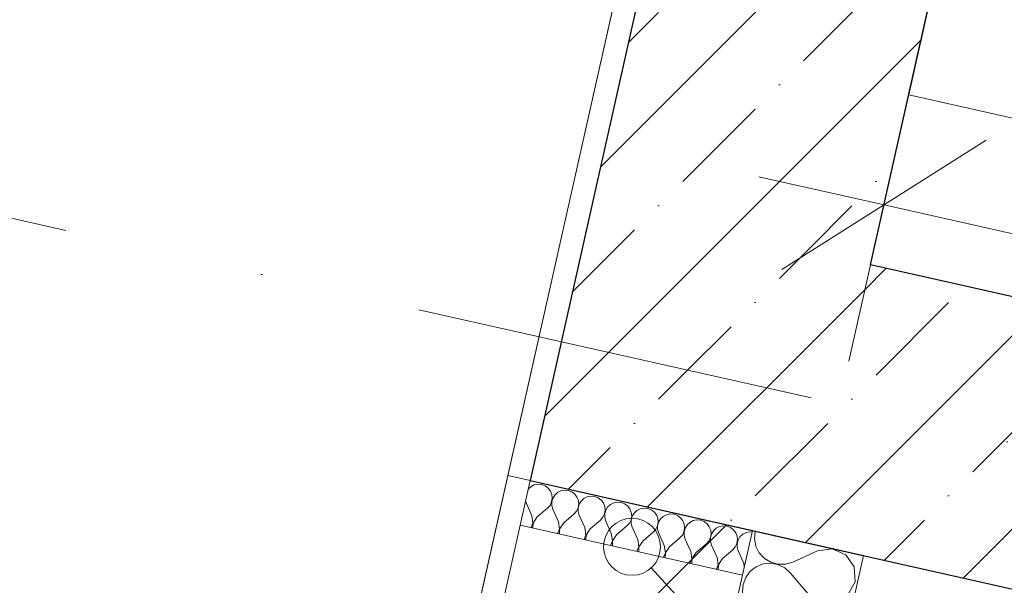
# Model space of a CAD drawing. Header units: millimetres. Extents: x -7213913 to -6930525, y 6129472 to 6355042.
# Tile 198 of 214: x -7188277 to -7187412, y 6174080 to 6174576. Entities that reach past the tile are written whole.
import ezdxf
from ezdxf.enums import TextEntityAlignment as Align

# ---------------------------------------------------------------- set-up
doc = ezdxf.new("R2010")
doc.units = ezdxf.units.MM
doc.header["$MEASUREMENT"] = 0
doc.linetypes.add('короткая штриховая', pattern=[282.222222, 141.111111, -141.111111])
doc.linetypes.add('Штрихпунктирная', pattern=[670.277762, 352.777767, -176.388884, 0, -141.111112])
for name, color, linetype, lineweight in [('0_Ном._пера__1', 7, 'Continuous', 0), ('0_Ном._пера__120', 7, 'Continuous', 0), ('S - МОП.АР_Ном._пера__2', 8, 'Continuous', 15), ('АР-вертикальная связь - Лифт.АР_Ном._пера__120', 7, 'Continuous', 0), ('АР-Стены_внешние_.АР_Ном._пера__1', 7, 'Continuous', 0), ('АР-Стены_внутренние_пилоны.АР_Ном._пера__1', 7, 'Continuous', 15), ('АР-Стены_Перегородки_межквартирные_200.АР_Ном._пера__1', 7, 'Continuous', 15), ('АР-Чертеж-Оси_Осевые размеры.АР_Ном._пера__120', 7, 'Continuous', 0), ('АР-Чертеж-Размеры.АР_Ном._пера__1', 7, 'Continuous', 0), ('Паспорта Зон Archicad_Ном._пера__1', 7, 'Continuous', 0)]:
    doc.layers.add(name, color=color, linetype=linetype, lineweight=lineweight)
for name, color, linetype in [('S - МОП.АР', 7, 'Continuous'), ('АР-Стены_внутренние_пилоны.АР', 7, 'Continuous'), ('АР-Стены_Перегородки_межквартирные_200.АР', 7, 'Continuous'), ('АР-Чертеж-Оси_Осевые размеры.АР', 7, 'Continuous'), ('АР-Чертеж-Размеры.АР', 7, 'Continuous')]:
    doc.layers.add(name, color=color, linetype=linetype)
doc.styles.add('РЎР“Р•РќР•Р\xa0Р\x98Р\xa0_РЎРўР\x98Р›Р¬_2', font='calibri.ttf')
doc.styles.add('РЎР“Р•РќР•Р\xa0Р\x98Р\xa0_РЎРўР\x98Р›Р¬_3', font='GOST_Common.ttf')
doc.styles.add('РЎР“Р•РќР•Р\xa0Р\x98Р\xa0_РЎРўР\x98Р›Р¬_5', font='GOTHIC.TTF')
doc.dimstyles.new('СГЕНЕРИР_СТИЛЬ__3', dxfattribs={"dimtxt": 200, "dimasz": 142.5, "dimexe": 0.18, "dimexo": 0.0625, "dimgap": 0, "dimtad": 1, "dimdec": 0, "dimzin": 0, "dimdsep": 46, "dimtxsty": 'РЎР“Р•РќР•Р\xa0Р\x98Р\xa0_РЎРўР\x98Р›Р¬_3', "dimblk": 'ARROWHEAD_6', "dimblk1": 'ARROWHEAD_6', "dimblk2": 'ARROWHEAD_6', "dimcen": 0.09, "dimse1": 1, "dimse2": 1, "dimclrd": 7, "dimclre": 7, "dimclrt": 7, "dimazin": 0, "dimtfac": 1, "dimtdec": 4, "dimtmove": 0, "dimatfit": 3, "dimfxl": 1, "dimtolj": 1, "dimtzin": 0, "dimarcsym": 0})
doc.dimstyles.new('СГЕНЕРИР_СТИЛЬ__5', dxfattribs={"dimtxt": 129.999995, "dimasz": 142.5, "dimexe": 0.18, "dimexo": 300000, "dimgap": 0, "dimtad": 1, "dimdec": 0, "dimzin": 0, "dimdsep": 46, "dimtxsty": 'РЎР“Р•РќР•Р\xa0Р\x98Р\xa0_РЎРўР\x98Р›Р¬_3', "dimblk": 'ARROWHEAD_6', "dimblk1": 'ARROWHEAD_6', "dimblk2": 'ARROWHEAD_6', "dimcen": 0.09, "dimclrd": 7, "dimclre": 7, "dimclrt": 7, "dimazin": 0, "dimtfac": 1, "dimtdec": 4, "dimtmove": 0, "dimatfit": 3, "dimfxl": 1, "dimtolj": 1, "dimtzin": 0, "dimarcsym": 0})
pattern_1 = [(45, (-6566190.34, 6563027.8), (-111.369318, 111.369318), [0, -105, 0, -157.5]), (110, (-6565840.34, 6563027.8), (148.001588, 53.868173), [0, -77, 0, -133])]
pattern_2 = [(45, (-6566190.34, 6562677.8), (-84.852814, 84.852814), []), (45, (-6566232.77, 6562720.22), (-84.852814, 84.852814), [90, -30, 0, -30])]

# ---------------------------------------------------------------- blocks, each defined once
blk = doc.blocks.new('Лифтовой холл _ ПБЗ_1_51_10', base_point=(-7188853.33, 6178755.24))
at = {"layer": 'S - МОП.АР_Ном._пера__2', "color": 8, "linetype": 'Continuous', "lineweight": 15, "flags": 128}
blk.add_lwpolyline([(-7192033.86, 6181367.83), (-7192391.05, 6179777.45), (-7190283.55, 6179304.11), (-7191317.83, 6174699.02), (-7187902.9, 6173932.05), (-7186511.43, 6180127.52)], close=True, dxfattribs=at)
at = {"layer": 'Паспорта Зон Archicad_Ном._пера__1', "color": 7, "lineweight": 0, "style": 'РЎР“Р•РќР•Р\xa0Р\x98Р\xa0_РЎРўР\x98Р›Р¬_3'}
blk.add_attdef('ROOM_NUMBER', text='', height=350, rotation=347.34172, dxfattribs=at).set_placement((-7188399.61, 6179289.74), align=Align.MIDDLE_CENTER)
at = {"layer": 'Паспорта Зон Archicad_Ном._пера__1', "color": 7, "lineweight": 0, "style": 'РЎР“Р•РќР•Р\xa0Р\x98Р\xa0_РЎРўР\x98Р›Р¬_2'}
blk.add_attdef('ROOM_AREA', text='', height=200, rotation=347.34172, dxfattribs=at).set_placement((-7188124.34, 6178671.63), align=Align.MIDDLE_RIGHT)
blk = doc.blocks.new('Стена_202_10', base_point=(-7187679.25, 6174266.15))
at = {"layer": 'АР-Стены_внутренние_пилоны.АР', "linetype": 'Continuous', "lineweight": 0, "true_color": 0x000000}
h = blk.add_hatch(dxfattribs=at)
h.set_pattern_fill('ШТУКАТУРКА__ГИПС_01_000A', color=18, style=0, pattern_type=2)
h.set_pattern_definition(pattern_1)
h.paths.add_polyline_path([(-7187848.12, 6174175.96), (-7187824.55, 6174189.64), (-7187666.44, 6174893.6), (-7187685.96, 6174897.98)])
h = blk.add_hatch(dxfattribs=at)
h.set_pattern_fill('ЖЕЛЕЗОБЕТОН__PROJECT__000A', color=18, style=0, pattern_type=2)
h.set_pattern_definition(pattern_2)
h.paths.add_polyline_path([(-7187666.44, 6174893.6), (-7187773.82, 6174415.5), (-7187529.9, 6174360.72), (-7187422.52, 6174838.82)])
h = blk.add_hatch(dxfattribs=at)
h.set_pattern_fill('ЖЕЛЕЗОБЕТОН__PROJECT__000A', color=18, style=0, pattern_type=2)
h.set_pattern_definition(pattern_2)
h.paths.add_polyline_path([(-7187773.82, 6174415.5), (-7187824.55, 6174189.64), (-7187529.9, 6174360.72)])
h = blk.add_hatch(dxfattribs=at)
h.set_pattern_fill('ЖЕЛЕЗОБЕТОН__PROJECT__000A', color=18, style=0, pattern_type=2)
h.set_pattern_definition(pattern_2)
h.paths.add_polyline_path([(-7187824.55, 6174189.64), (-7187828.61, 6174171.58), (-7187584.68, 6174116.79), (-7187529.9, 6174360.72)])
h = blk.add_hatch(dxfattribs=at)
h.set_pattern_fill('ШТУКАТУРКА__ГИПС_01_000A', color=18, style=0, pattern_type=2)
h.set_pattern_definition(pattern_1)
h.paths.add_polyline_path([(-7187848.12, 6174175.96), (-7187828.61, 6174171.58), (-7187824.55, 6174189.64)])
at = {"layer": 'АР-Стены_внутренние_пилоны.АР_Ном._пера__1', "color": 7, "linetype": 'Continuous', "lineweight": 30}
for p, q in [((-7187666.44, 6174893.6), (-7187773.82, 6174415.5)), ((-7187773.82, 6174415.5), (-7187824.55, 6174189.64)), ((-7187824.55, 6174189.64), (-7187828.61, 6174171.58))]:
    blk.add_line(p, q, dxfattribs=at)
at = {"layer": 'АР-Стены_внутренние_пилоны.АР_Ном._пера__1', "color": 7, "linetype": 'Continuous', "lineweight": 0, "flags": 128}
for points in [[(-7187685.96, 6174897.98), (-7187848.12, 6174175.96)], [(-7187848.12, 6174175.96), (-7187828.61, 6174171.58)]]:
    blk.add_lwpolyline(points, dxfattribs=at)
at = {"layer": 'АР-Стены_внутренние_пилоны.АР_Ном._пера__1', "color": 7, "linetype": 'Continuous', "lineweight": 30, "flags": 128}
for points in [[(-7187529.9, 6174360.72), (-7187422.52, 6174838.82)], [(-7187828.61, 6174171.58), (-7187584.68, 6174116.79)]]:
    blk.add_lwpolyline(points, dxfattribs=at)
blk = doc.blocks.new('Стена_203_10', base_point=(-7187679.25, 6174266.15))
at = {"layer": 'АР-Стены_внутренние_пилоны.АР', "linetype": 'Continuous', "lineweight": 0, "true_color": 0x000000}
h = blk.add_hatch(dxfattribs=at)
h.set_pattern_fill('ЖЕЛЕЗОБЕТОН__PROJECT__000A', color=18, style=0, pattern_type=2)
h.set_pattern_definition(pattern_2)
h.paths.add_polyline_path([(-7187529.9, 6174360.72), (-7187584.68, 6174116.79), (-7184852.74, 6173503.22), (-7184797.95, 6173747.14)])
at = {"layer": 'АР-Стены_внутренние_пилоны.АР_Ном._пера__1', "color": 7, "linetype": 'Continuous', "lineweight": 30, "flags": 128}
for points in [[(-7184797.95, 6173747.14), (-7187529.9, 6174360.72)], [(-7187584.68, 6174116.79), (-7184852.74, 6173503.22)]]:
    blk.add_lwpolyline(points, dxfattribs=at)
blk = doc.blocks.new('Стена_210_10', base_point=(-7187731.04, 6174149.66))
at = {"layer": 'АР-Стены_Перегородки_межквартирные_200.АР', "linetype": 'Continuous', "lineweight": 0, "true_color": 0x000000}
h = blk.add_hatch(dxfattribs=at)
h.set_pattern_fill('ШТУКАТУРКА__ГИПС_01_000A', color=18, style=0, pattern_type=2)
h.set_pattern_definition(pattern_1)
h.paths.add_polyline_path([(-7187848.12, 6174175.96), (-7187913.86, 6173883.27), (-7187894.34, 6173878.88), (-7187828.61, 6174171.58)])
h = blk.add_hatch(dxfattribs=at)
h.set_pattern_fill('БЛОКИ_БЕТОННЫЕ_ЭФФЕКТИВН_28', color=18, style=0, pattern_type=2)
h.set_pattern_definition([(45, (-6566190.34, 6562677.8), (-127.279217, 127.279217), [])])
h.paths.add_polyline_path([(-7187828.61, 6174171.58), (-7187894.34, 6173878.88), (-7187699.2, 6173835.06), (-7187633.47, 6174127.75)])
at = {"layer": 'АР-Стены_Перегородки_межквартирные_200.АР_Ном._пера__1', "color": 7, "linetype": 'Continuous', "lineweight": 15}
blk.add_line((-7187828.61, 6174171.58), (-7187894.34, 6173878.88), dxfattribs=at)
at = {"layer": 'АР-Стены_Перегородки_межквартирные_200.АР_Ном._пера__1', "color": 7, "linetype": 'Continuous', "lineweight": 0, "flags": 128}
for points in [[(-7187848.12, 6174175.96), (-7187913.86, 6173883.27)], [(-7187848.12, 6174175.96), (-7187828.61, 6174171.58)], [(-7187913.86, 6173883.27), (-7187894.34, 6173878.88)]]:
    blk.add_lwpolyline(points, dxfattribs=at)
at = {"layer": 'АР-Стены_Перегородки_межквартирные_200.АР_Ном._пера__1', "color": 7, "linetype": 'Continuous', "lineweight": 15, "flags": 128}
for points in [[(-7187828.61, 6174171.58), (-7187633.47, 6174127.75)], [(-7187699.2, 6173835.06), (-7187633.47, 6174127.75)]]:
    blk.add_lwpolyline(points, dxfattribs=at)
blk = doc.blocks.new('*X826', base_point=(-6566190.34, 6562677.79))
at = {"layer": 'АР-Стены_внешние_.АР_Ном._пера__1', "color": 7, "linetype": 'Continuous', "lineweight": 0}
for p, q in [((-7187830.28, 6174163.98), (-7187830.33, 6174163.89)), ((-7187827.87, 6174166.21), (-7187830.28, 6174163.98)), ((-7187824.94, 6174167.7), (-7187827.87, 6174166.21)), ((-7187821.72, 6174168.34), (-7187824.94, 6174167.7)), ((-7187818.45, 6174168.07), (-7187821.72, 6174168.34)), ((-7187815.37, 6174166.91), (-7187818.45, 6174168.07)), ((-7187812.73, 6174164.96), (-7187815.37, 6174166.91)), ((-7187810.72, 6174162.36), (-7187812.73, 6174164.96)), ((-7187809.5, 6174159.31), (-7187810.72, 6174162.36)), ((-7187809.72, 6174152.81), (-7187809.16, 6174156.05)), ((-7187808.75, 6174155.96), (-7187809.63, 6174152.79)), ((-7187809.16, 6174156.05), (-7187809.5, 6174159.31)), ((-7187807.05, 6174158.76), (-7187808.75, 6174155.96)), ((-7187804.64, 6174161), (-7187807.05, 6174158.76)), ((-7187801.71, 6174162.49), (-7187804.64, 6174161)), ((-7187798.49, 6174163.12), (-7187801.71, 6174162.49)), ((-7187795.22, 6174162.85), (-7187798.49, 6174163.12)), ((-7187792.14, 6174161.7), (-7187795.22, 6174162.85)), ((-7187789.5, 6174159.75), (-7187792.14, 6174161.7)), ((-7187787.49, 6174157.15), (-7187789.5, 6174159.75)), ((-7187786.27, 6174154.1), (-7187787.49, 6174157.15)), ((-7187781.41, 6174155.78), (-7187783.82, 6174153.55)), ((-7187778.48, 6174157.27), (-7187781.41, 6174155.78)), ((-7187775.26, 6174157.91), (-7187778.48, 6174157.27)), ((-7187771.98, 6174157.63), (-7187775.26, 6174157.91)), ((-7187768.91, 6174156.48), (-7187771.98, 6174157.63)), ((-7187766.27, 6174154.53), (-7187768.91, 6174156.48)), ((-7187832.58, 6174153.86), (-7187831.91, 6174151.57)), ((-7187827.03, 6174140.71), (-7187831.91, 6174151.57)), ((-7187822.38, 6174139.67), (-7187813.33, 6174147.4)), ((-7187813.33, 6174147.4), (-7187811.15, 6174149.85)), ((-7187811.15, 6174149.85), (-7187809.72, 6174152.81)), ((-7187809.63, 6174152.79), (-7187809.6, 6174149.51)), ((-7187809.6, 6174149.51), (-7187808.68, 6174146.35)), ((-7187803.8, 6174135.5), (-7187808.68, 6174146.35)), ((-7187787.92, 6174144.64), (-7187786.49, 6174147.6)), ((-7187786.49, 6174147.6), (-7187785.93, 6174150.83)), ((-7187785.52, 6174150.74), (-7187786.4, 6174147.57)), ((-7187786.4, 6174147.57), (-7187786.37, 6174144.29)), ((-7187785.93, 6174150.83), (-7187786.27, 6174154.1)), ((-7187783.82, 6174153.55), (-7187785.52, 6174150.74)), ((-7187764.26, 6174151.93), (-7187766.27, 6174154.53)), ((-7187763.04, 6174148.88), (-7187764.26, 6174151.93)), ((-7187762.7, 6174145.61), (-7187763.04, 6174148.88)), ((-7187760.58, 6174148.33), (-7187762.29, 6174145.52)), ((-7187758.18, 6174150.56), (-7187760.58, 6174148.33)), ((-7187755.25, 6174152.05), (-7187758.18, 6174150.56)), ((-7187752.03, 6174152.69), (-7187755.25, 6174152.05)), ((-7187748.75, 6174152.42), (-7187752.03, 6174152.69)), ((-7187745.68, 6174151.26), (-7187748.75, 6174152.42)), ((-7187743.04, 6174149.31), (-7187745.68, 6174151.26)), ((-7187741.03, 6174146.71), (-7187743.04, 6174149.31)), ((-7187739.81, 6174143.66), (-7187741.03, 6174146.71)), ((-7187732.02, 6174146.84), (-7187734.95, 6174145.35)), ((-7187728.8, 6174147.47), (-7187732.02, 6174146.84)), ((-7187725.52, 6174147.2), (-7187728.8, 6174147.47)), ((-7187722.45, 6174146.05), (-7187725.52, 6174147.2)), ((-7187719.81, 6174144.1), (-7187722.45, 6174146.05)), ((-7187826.08, 6174134.28), (-7187827.03, 6174140.71)), ((-7187822.38, 6174139.67), (-7187825.99, 6174134.25)), ((-7187799.15, 6174134.45), (-7187790.1, 6174142.18)), ((-7187790.1, 6174142.18), (-7187787.92, 6174144.64)), ((-7187786.37, 6174144.29), (-7187785.45, 6174141.14)), ((-7187780.57, 6174130.28), (-7187785.45, 6174141.14)), ((-7187766.87, 6174136.96), (-7187764.69, 6174139.42)), ((-7187764.69, 6174139.42), (-7187763.26, 6174142.38)), ((-7187763.26, 6174142.38), (-7187762.7, 6174145.61)), ((-7187762.29, 6174145.52), (-7187763.16, 6174142.36)), ((-7187763.16, 6174142.36), (-7187763.14, 6174139.07)), ((-7187763.14, 6174139.07), (-7187762.22, 6174135.92)), ((-7187740.03, 6174137.16), (-7187739.46, 6174140.4)), ((-7187739.06, 6174140.31), (-7187739.93, 6174137.14)), ((-7187739.46, 6174140.4), (-7187739.81, 6174143.66)), ((-7187737.35, 6174143.11), (-7187739.06, 6174140.31)), ((-7187734.95, 6174145.35), (-7187737.35, 6174143.11)), ((-7187717.8, 6174141.5), (-7187719.81, 6174144.1)), ((-7187716.58, 6174138.45), (-7187717.8, 6174141.5)), ((-7187716.23, 6174135.18), (-7187716.58, 6174138.45)), ((-7187714.12, 6174137.9), (-7187715.83, 6174135.09)), ((-7187711.71, 6174140.13), (-7187714.12, 6174137.9)), ((-7187708.79, 6174141.62), (-7187711.71, 6174140.13)), ((-7187705.57, 6174142.26), (-7187708.79, 6174141.62)), ((-7187702.29, 6174141.99), (-7187705.57, 6174142.26)), ((-7187699.22, 6174140.83), (-7187702.29, 6174141.99)), ((-7187696.57, 6174138.88), (-7187699.22, 6174140.83)), ((-7187694.57, 6174136.28), (-7187696.57, 6174138.88)), ((-7187827.76, 6174130.38), (-7187826.08, 6174134.28)), ((-7187825.99, 6174134.25), (-7187826.13, 6174130.02)), ((-7187804.53, 6174125.17), (-7187802.85, 6174129.06)), ((-7187802.85, 6174129.06), (-7187803.8, 6174135.5)), ((-7187802.76, 6174129.04), (-7187802.9, 6174124.8)), ((-7187799.15, 6174134.45), (-7187802.76, 6174129.04)), ((-7187779.62, 6174123.84), (-7187780.57, 6174130.28)), ((-7187775.92, 6174129.24), (-7187779.53, 6174123.82)), ((-7187775.92, 6174129.24), (-7187766.87, 6174136.96)), ((-7187757.34, 6174125.06), (-7187762.22, 6174135.92)), ((-7187752.69, 6174124.02), (-7187743.63, 6174131.75)), ((-7187743.63, 6174131.75), (-7187741.45, 6174134.2)), ((-7187741.45, 6174134.2), (-7187740.03, 6174137.16)), ((-7187739.93, 6174137.14), (-7187739.91, 6174133.86)), ((-7187739.91, 6174133.86), (-7187738.99, 6174130.7)), ((-7187734.11, 6174119.85), (-7187738.99, 6174130.7)), ((-7187720.4, 6174126.53), (-7187718.22, 6174128.99)), ((-7187718.22, 6174128.99), (-7187716.8, 6174131.95)), ((-7187716.8, 6174131.95), (-7187716.23, 6174135.18)), ((-7187715.83, 6174135.09), (-7187716.7, 6174131.92)), ((-7187716.7, 6174131.92), (-7187716.68, 6174128.64)), ((-7187693.34, 6174133.23), (-7187694.57, 6174136.28)), ((-7187693.57, 6174126.73), (-7187693, 6174129.96)), ((-7187692.6, 6174129.87), (-7187693.47, 6174126.71)), ((-7187693, 6174129.96), (-7187693.34, 6174133.23)), ((-7187690.89, 6174132.68), (-7187692.6, 6174129.87)), ((-7187688.48, 6174134.91), (-7187690.89, 6174132.68)), ((-7187685.56, 6174136.41), (-7187688.48, 6174134.91)), ((-7187682.33, 6174137.04), (-7187685.56, 6174136.41)), ((-7187679.06, 6174136.77), (-7187682.33, 6174137.04)), ((-7187675.99, 6174135.61), (-7187679.06, 6174136.77)), ((-7187673.34, 6174133.66), (-7187675.99, 6174135.61)), ((-7187671.34, 6174131.06), (-7187673.34, 6174133.66)), ((-7187670.11, 6174128.02), (-7187671.34, 6174131.06)), ((-7187665.25, 6174129.7), (-7187667.66, 6174127.46)), ((-7187662.33, 6174131.19), (-7187665.25, 6174129.7)), ((-7187659.1, 6174131.82), (-7187662.33, 6174131.19)), ((-7187655.83, 6174131.55), (-7187659.1, 6174131.82)), ((-7187652.75, 6174130.4), (-7187655.83, 6174131.55)), ((-7187650.11, 6174128.45), (-7187652.75, 6174130.4)), ((-7187781.3, 6174119.95), (-7187779.62, 6174123.84)), ((-7187779.53, 6174123.82), (-7187779.67, 6174119.59)), ((-7187756.39, 6174118.63), (-7187757.34, 6174125.06)), ((-7187752.69, 6174124.02), (-7187756.3, 6174118.6)), ((-7187729.46, 6174118.8), (-7187720.4, 6174126.53)), ((-7187716.68, 6174128.64), (-7187715.76, 6174125.49)), ((-7187710.87, 6174114.63), (-7187715.76, 6174125.49)), ((-7187706.23, 6174113.59), (-7187697.17, 6174121.31)), ((-7187697.17, 6174121.31), (-7187694.99, 6174123.77)), ((-7187694.99, 6174123.77), (-7187693.57, 6174126.73)), ((-7187693.47, 6174126.71), (-7187693.45, 6174123.42)), ((-7187693.45, 6174123.42), (-7187692.53, 6174120.27)), ((-7187687.64, 6174109.41), (-7187692.53, 6174120.27)), ((-7187671.76, 6174118.55), (-7187670.33, 6174121.51)), ((-7187670.33, 6174121.51), (-7187669.77, 6174124.75)), ((-7187669.37, 6174124.66), (-7187670.24, 6174121.49)), ((-7187670.24, 6174121.49), (-7187670.22, 6174118.21)), ((-7187669.77, 6174124.75), (-7187670.11, 6174128.02)), ((-7187667.66, 6174127.46), (-7187669.37, 6174124.66)), ((-7187648.1, 6174125.85), (-7187650.11, 6174128.45)), ((-7187646.88, 6174122.8), (-7187648.1, 6174125.85)), ((-7187646.54, 6174119.53), (-7187646.88, 6174122.8)), ((-7187644.43, 6174122.25), (-7187646.14, 6174119.44)), ((-7187642.02, 6174124.48), (-7187644.43, 6174122.25)), ((-7187639.09, 6174125.97), (-7187642.02, 6174124.48)), ((-7187635.87, 6174126.61), (-7187639.09, 6174125.97)), ((-7187633.76, 6174126.43), (-7187635.87, 6174126.61)), ((-7187758.07, 6174114.73), (-7187756.39, 6174118.63)), ((-7187756.3, 6174118.6), (-7187756.44, 6174114.37)), ((-7187734.84, 6174109.52), (-7187733.16, 6174113.41)), ((-7187733.16, 6174113.41), (-7187734.11, 6174119.85)), ((-7187733.07, 6174113.39), (-7187733.21, 6174109.15)), ((-7187729.46, 6174118.8), (-7187733.07, 6174113.39)), ((-7187709.93, 6174108.19), (-7187710.87, 6174114.63)), ((-7187706.23, 6174113.59), (-7187709.84, 6174108.17)), ((-7187683, 6174108.37), (-7187673.94, 6174116.1)), ((-7187673.94, 6174116.1), (-7187671.76, 6174118.55)), ((-7187670.22, 6174118.21), (-7187669.3, 6174115.05)), ((-7187664.41, 6174104.2), (-7187669.3, 6174115.05)), ((-7187650.71, 6174110.88), (-7187648.53, 6174113.34)), ((-7187648.53, 6174113.34), (-7187647.1, 6174116.3)), ((-7187647.1, 6174116.3), (-7187646.54, 6174119.53)), ((-7187646.14, 6174119.44), (-7187647.01, 6174116.27)), ((-7187647.01, 6174116.27), (-7187646.99, 6174112.99)), ((-7187646.99, 6174112.99), (-7187646.06, 6174109.84)), ((-7187711.61, 6174104.3), (-7187709.93, 6174108.19)), ((-7187709.84, 6174108.17), (-7187709.98, 6174103.94)), ((-7187688.38, 6174099.09), (-7187686.7, 6174102.98)), ((-7187686.7, 6174102.98), (-7187687.64, 6174109.41)), ((-7187686.6, 6174102.95), (-7187686.75, 6174098.72)), ((-7187683, 6174108.37), (-7187686.6, 6174102.95)), ((-7187663.47, 6174097.76), (-7187664.41, 6174104.2)), ((-7187659.77, 6174103.15), (-7187663.37, 6174097.74)), ((-7187659.77, 6174103.15), (-7187650.71, 6174110.88)), ((-7187641.18, 6174098.98), (-7187646.06, 6174109.84)), ((-7187665.15, 6174093.87), (-7187663.47, 6174097.76)), ((-7187663.37, 6174097.74), (-7187663.52, 6174093.5)), ((-7187640.69, 6174095.6), (-7187641.18, 6174098.98))]:
    blk.add_line(p, q, dxfattribs=at)
blk = doc.blocks.new('Штриховка_1_10', base_point=(-6566190.34, 6562677.79))
at = {"layer": 'АР-Стены_внешние_.АР_Ном._пера__1', "color": 7, "linetype": 'Continuous', "lineweight": 0, "flags": 128}
blk.add_lwpolyline([(-7187633.47, 6174127.75), (-7187828.61, 6174171.57), (-7187837.37, 6174132.54), (-7187642.23, 6174088.72)], close=True, dxfattribs=at)
at = {"layer": 'АР-Стены_внешние_.АР_Ном._пера__1', "color": 7, "linetype": 'Continuous', "lineweight": 0}
blk.add_blockref('*X826', (-6566190.34, 6562677.79), dxfattribs=at)
blk = doc.blocks.new('*X844', base_point=(-6566190.34, 6562677.79))
at = {"layer": '0_Ном._пера__1', "color": 7, "linetype": 'Continuous', "lineweight": 0}
for p, q in [((-7187585.23, 6173897.04), (-7187585.78, 6173906.87)), ((-7187591.44, 6173885.6), (-7187585.23, 6173897.04)), ((-7187615.79, 6173879.4), (-7187628.66, 6173877.51)), ((-7187622.15, 6173883.85), (-7187615.75, 6173879.58)), ((-7187603.84, 6173874.24), (-7187615.79, 6173879.4)), ((-7187615.75, 6173879.58), (-7187602.74, 6173879.14)), ((-7187602.74, 6173879.14), (-7187591.44, 6173885.6)), ((-7187628.66, 6173877.51), (-7187640.73, 6173872.08)), ((-7187596.39, 6173863.57), (-7187603.84, 6173874.24)), ((-7187652.46, 6173858.45), (-7187656.54, 6173862.07)), ((-7187595.67, 6173850.57), (-7187596.39, 6173863.57)), ((-7187637.01, 6173840.34), (-7187652.46, 6173858.45)), ((-7187601.88, 6173839.14), (-7187595.67, 6173850.57)), ((-7187693.73, 6173838.52), (-7187693.08, 6173835.22)), ((-7187693.08, 6173835.22), (-7187692.2, 6173833.48)), ((-7187637.01, 6173840.34), (-7187626.18, 6173833.12)), ((-7187613.18, 6173832.68), (-7187601.88, 6173839.14)), ((-7187639.1, 6173831.05), (-7187653.17, 6173824.72)), ((-7187626.22, 6173832.94), (-7187639.1, 6173831.05)), ((-7187614.28, 6173827.78), (-7187626.22, 6173832.94)), ((-7187626.18, 6173833.12), (-7187613.18, 6173832.68)), ((-7187606.83, 6173817.1), (-7187614.28, 6173827.78)), ((-7187606.67, 6173814.27), (-7187606.83, 6173817.1))]:
    blk.add_line(p, q, dxfattribs=at)
blk = doc.blocks.new('*X845', base_point=(-6566190.34, 6562677.79))
at = {"layer": '0_Ном._пера__1', "color": 7, "linetype": 'Continuous', "lineweight": 0}
for p, q in [((-7187672.9, 6173931.64), (-7187672.21, 6173928.14)), ((-7187672.21, 6173928.14), (-7187669.23, 6173922.29)), ((-7187669.23, 6173922.29), (-7187664.76, 6173917.47)), ((-7187659.33, 6173913.25), (-7187665.86, 6173912.57)), ((-7187664.76, 6173917.47), (-7187659.15, 6173914.06)), ((-7187652.86, 6173912.13), (-7187659.33, 6173913.25)), ((-7187659.15, 6173914.06), (-7187652.82, 6173912.31)), ((-7187646.25, 6173912.36), (-7187639.94, 6173914.2)), ((-7187625.06, 6173920.9), (-7187639.94, 6173914.2)), ((-7187677.16, 6173906.11), (-7187681.06, 6173900.82)), ((-7187671.96, 6173910.13), (-7187677.16, 6173906.11)), ((-7187665.86, 6173912.57), (-7187671.96, 6173910.13)), ((-7187646.94, 6173909.27), (-7187652.86, 6173912.13)), ((-7187652.82, 6173912.31), (-7187646.25, 6173912.36)), ((-7187642.03, 6173904.91), (-7187646.94, 6173909.27)), ((-7187626.58, 6173886.8), (-7187642.03, 6173904.91)), ((-7187585.96, 6173910.03), (-7187587.69, 6173912.5)), ((-7187585.78, 6173906.87), (-7187585.96, 6173910.03)), ((-7187681.06, 6173900.82), (-7187683.37, 6173894.67)), ((-7187683.37, 6173894.67), (-7187683.91, 6173888.13)), ((-7187683.91, 6173888.13), (-7187682.65, 6173881.68)), ((-7187626.58, 6173886.8), (-7187622.15, 6173883.85)), ((-7187682.65, 6173881.68), (-7187679.67, 6173875.83)), ((-7187679.67, 6173875.83), (-7187675.2, 6173871.01)), ((-7187675.2, 6173871.01), (-7187669.58, 6173867.6)), ((-7187640.73, 6173872.08), (-7187650.38, 6173867.74)), ((-7187682.4, 6173863.66), (-7187687.6, 6173859.65)), ((-7187676.3, 6173866.11), (-7187682.4, 6173863.66)), ((-7187669.77, 6173866.79), (-7187676.3, 6173866.11)), ((-7187663.29, 6173865.66), (-7187669.77, 6173866.79)), ((-7187669.58, 6173867.6), (-7187663.25, 6173865.85)), ((-7187657.38, 6173862.81), (-7187663.29, 6173865.66)), ((-7187663.25, 6173865.85), (-7187656.68, 6173865.9)), ((-7187656.54, 6173862.07), (-7187657.38, 6173862.81)), ((-7187656.68, 6173865.9), (-7187650.38, 6173867.74)), ((-7187691.5, 6173854.36), (-7187693.81, 6173848.21)), ((-7187687.6, 6173859.65), (-7187691.5, 6173854.36)), ((-7187693.81, 6173848.21), (-7187694.35, 6173841.67)), ((-7187694.35, 6173841.67), (-7187693.73, 6173838.52))]:
    blk.add_line(p, q, dxfattribs=at)
blk = doc.blocks.new('*X846', base_point=(-6566190.34, 6562677.79))
at = {"layer": '0_Ном._пера__1', "color": 7, "linetype": 'Continuous', "lineweight": 0}
for p, q in [((-7187631.2, 6174126.98), (-7187631.74, 6174120.44)), ((-7187631.74, 6174120.44), (-7187630.47, 6174113.99)), ((-7187631.11, 6174127.22), (-7187631.2, 6174126.98)), ((-7187630.47, 6174113.99), (-7187627.49, 6174108.14)), ((-7187563.61, 6174111.71), (-7187576.49, 6174109.82)), ((-7187563.93, 6174112.13), (-7187563.57, 6174111.89)), ((-7187551.67, 6174106.54), (-7187563.61, 6174111.71)), ((-7187563.57, 6174111.89), (-7187562.74, 6174111.86)), ((-7187627.49, 6174108.14), (-7187623.02, 6174103.32)), ((-7187623.02, 6174103.32), (-7187617.41, 6174099.91)), ((-7187576.49, 6174109.82), (-7187598.2, 6174100.05)), ((-7187544.22, 6174095.87), (-7187551.67, 6174106.54)), ((-7187630.22, 6174095.97), (-7187635.42, 6174091.96)), ((-7187624.12, 6174098.42), (-7187630.22, 6174095.97)), ((-7187617.59, 6174099.1), (-7187624.12, 6174098.42)), ((-7187611.12, 6174097.97), (-7187617.59, 6174099.1)), ((-7187617.41, 6174099.91), (-7187611.08, 6174098.16)), ((-7187605.2, 6174095.12), (-7187611.12, 6174097.97)), ((-7187611.08, 6174098.16), (-7187604.51, 6174098.21)), ((-7187600.29, 6174090.76), (-7187605.2, 6174095.12)), ((-7187604.51, 6174098.21), (-7187598.2, 6174100.05)), ((-7187543.49, 6174082.88), (-7187544.22, 6174095.87)), ((-7187639.32, 6174086.67), (-7187641.63, 6174080.52)), ((-7187635.42, 6174091.96), (-7187639.32, 6174086.67)), ((-7187584.84, 6174072.65), (-7187600.29, 6174090.76)), ((-7187641.63, 6174080.52), (-7187642.17, 6174073.97)), ((-7187549.7, 6174071.45), (-7187543.49, 6174082.88)), ((-7187642.17, 6174073.97), (-7187640.91, 6174067.53)), ((-7187584.84, 6174072.65), (-7187574.01, 6174065.43)), ((-7187561, 6174064.99), (-7187549.7, 6174071.45)), ((-7187640.91, 6174067.53), (-7187637.93, 6174061.68)), ((-7187637.93, 6174061.68), (-7187633.46, 6174056.86)), ((-7187586.92, 6174063.35), (-7187608.64, 6174053.59)), ((-7187574.05, 6174065.24), (-7187586.92, 6174063.35)), ((-7187562.1, 6174060.08), (-7187574.05, 6174065.24)), ((-7187574.01, 6174065.43), (-7187561, 6174064.99)), ((-7187554.65, 6174049.41), (-7187562.1, 6174060.08)), ((-7187634.56, 6174051.95), (-7187640.66, 6174049.51)), ((-7187628.03, 6174052.64), (-7187634.56, 6174051.95)), ((-7187633.46, 6174056.86), (-7187627.84, 6174053.45)), ((-7187621.55, 6174051.51), (-7187628.03, 6174052.64)), ((-7187627.84, 6174053.45), (-7187621.51, 6174051.7)), ((-7187615.64, 6174048.66), (-7187621.55, 6174051.51)), ((-7187621.51, 6174051.7), (-7187614.94, 6174051.75)), ((-7187614.94, 6174051.75), (-7187608.64, 6174053.59)), ((-7187645.86, 6174045.49), (-7187649.76, 6174040.21)), ((-7187640.66, 6174049.51), (-7187645.86, 6174045.49)), ((-7187610.72, 6174044.3), (-7187615.64, 6174048.66)), ((-7187595.27, 6174026.18), (-7187610.72, 6174044.3)), ((-7187553.93, 6174036.42), (-7187554.65, 6174049.41)), ((-7187652.07, 6174034.06), (-7187652.61, 6174027.51)), ((-7187649.76, 6174040.21), (-7187652.07, 6174034.06)), ((-7187560.14, 6174024.99), (-7187553.93, 6174036.42)), ((-7187652.61, 6174027.51), (-7187651.34, 6174021.07)), ((-7187595.27, 6174026.18), (-7187584.44, 6174018.97)), ((-7187651.34, 6174021.07), (-7187648.36, 6174015.21)), ((-7187597.36, 6174016.89), (-7187619.07, 6174007.13)), ((-7187584.48, 6174018.78), (-7187597.36, 6174016.89)), ((-7187572.54, 6174013.62), (-7187584.48, 6174018.78)), ((-7187584.44, 6174018.97), (-7187571.44, 6174018.53)), ((-7187571.44, 6174018.53), (-7187560.14, 6174024.99)), ((-7187648.36, 6174015.21), (-7187643.89, 6174010.4)), ((-7187643.89, 6174010.4), (-7187638.28, 6174006.99)), ((-7187565.09, 6174002.95), (-7187572.54, 6174013.62)), ((-7187651.09, 6174003.05), (-7187656.29, 6173999.03)), ((-7187644.99, 6174005.49), (-7187651.09, 6174003.05)), ((-7187638.46, 6174006.18), (-7187644.99, 6174005.49)), ((-7187631.99, 6174005.05), (-7187638.46, 6174006.18)), ((-7187638.28, 6174006.99), (-7187631.95, 6174005.24)), ((-7187626.07, 6174002.2), (-7187631.99, 6174005.05)), ((-7187631.95, 6174005.24), (-7187625.38, 6174005.29)), ((-7187621.16, 6173997.83), (-7187626.07, 6174002.2)), ((-7187625.38, 6174005.29), (-7187619.07, 6174007.13)), ((-7187564.36, 6173989.96), (-7187565.09, 6174002.95)), ((-7187660.19, 6173993.75), (-7187662.5, 6173987.6)), ((-7187656.29, 6173999.03), (-7187660.19, 6173993.75)), ((-7187605.71, 6173979.72), (-7187621.16, 6173997.83)), ((-7187662.5, 6173987.6), (-7187663.04, 6173981.05)), ((-7187570.57, 6173978.53), (-7187564.36, 6173989.96)), ((-7187663.04, 6173981.05), (-7187661.78, 6173974.61)), ((-7187661.78, 6173974.61), (-7187658.8, 6173968.75)), ((-7187605.71, 6173979.72), (-7187594.88, 6173972.51)), ((-7187581.87, 6173972.07), (-7187570.57, 6173978.53)), ((-7187658.8, 6173968.75), (-7187654.33, 6173963.94)), ((-7187607.79, 6173970.43), (-7187629.51, 6173960.67)), ((-7187594.92, 6173972.32), (-7187607.79, 6173970.43)), ((-7187582.97, 6173967.16), (-7187594.92, 6173972.32)), ((-7187594.88, 6173972.51), (-7187581.87, 6173972.07)), ((-7187575.52, 6173956.49), (-7187582.97, 6173967.16)), ((-7187661.53, 6173956.59), (-7187666.73, 6173952.57)), ((-7187655.43, 6173959.03), (-7187661.53, 6173956.59)), ((-7187648.9, 6173959.71), (-7187655.43, 6173959.03)), ((-7187654.33, 6173963.94), (-7187648.71, 6173960.52)), ((-7187642.42, 6173958.59), (-7187648.9, 6173959.71)), ((-7187648.71, 6173960.52), (-7187642.38, 6173958.78)), ((-7187636.51, 6173955.73), (-7187642.42, 6173958.59)), ((-7187642.38, 6173958.78), (-7187635.81, 6173958.82)), ((-7187635.81, 6173958.82), (-7187629.51, 6173960.67)), ((-7187574.8, 6173943.5), (-7187575.52, 6173956.49)), ((-7187670.63, 6173947.29), (-7187672.94, 6173941.14)), ((-7187666.73, 6173952.57), (-7187670.63, 6173947.29)), ((-7187631.59, 6173951.37), (-7187636.51, 6173955.73)), ((-7187616.14, 6173933.26), (-7187631.59, 6173951.37)), ((-7187672.94, 6173941.14), (-7187673.48, 6173934.59)), ((-7187581.01, 6173932.06), (-7187574.8, 6173943.5)), ((-7187673.48, 6173934.59), (-7187672.9, 6173931.64)), ((-7187616.14, 6173933.26), (-7187605.31, 6173926.05)), ((-7187592.31, 6173925.6), (-7187581.01, 6173932.06)), ((-7187618.23, 6173923.97), (-7187625.06, 6173920.9)), ((-7187605.35, 6173925.86), (-7187618.23, 6173923.97)), ((-7187593.41, 6173920.7), (-7187605.35, 6173925.86)), ((-7187605.31, 6173926.05), (-7187592.31, 6173925.6)), ((-7187587.69, 6173912.5), (-7187593.41, 6173920.7))]:
    blk.add_line(p, q, dxfattribs=at)
blk = doc.blocks.new('Стена_407_10', base_point=(-7187535.9, 6174105.84))
at = {"layer": '0_Ном._пера__1', "color": 7, "linetype": 'Continuous', "lineweight": 0, "flags": 128}
for points in [[(-7187633.47, 6174127.75), (-7187699.2, 6173835.06)], [(-7187535.9, 6174105.84), (-7187633.47, 6174127.75)], [(-7187579.72, 6173910.71), (-7187535.9, 6174105.84)], [(-7187699.2, 6173835.06), (-7187601.63, 6173813.14)]]:
    blk.add_lwpolyline(points, dxfattribs=at)
at = {"color": 7, "lineweight": 0}
for name in ['*X846', '*X845', '*X844']:
    blk.add_blockref(name, (-6566190.34, 6562677.79), dxfattribs=at)
blk = doc.blocks.new('Полилиния_1_10', base_point=(-7183881.2, 6172466.87))
at = {"layer": '0_Ном._пера__120', "color": 7, "linetype": 'Continuous', "lineweight": 0, "flags": 128}
blk.add_lwpolyline([(-7183881.2, 6172466.87), (-7186841.84, 6173131.81), (-7187722.3, 6174095.03)], dxfattribs=at)
at = {"layer": '0_Ном._пера__120', "color": 7, "linetype": 'Continuous', "lineweight": 15}
blk.add_circle((-7187739.16, 6174113.48), 25, dxfattribs=at)
blk = doc.blocks.new('*D921', base_point=(-6566190.34, 6562677.79))
at = {"layer": 'АР-Чертеж-Размеры.АР_Ном._пера__1', "color": 7, "linetype": 'Continuous', "lineweight": 0, "transparency": 16777216}
for p, q in [((-7187487.23, 6174550.69), (-7187548.86, 6174276.27)), ((-7187428.44, 6174470.22), (-7187607.66, 6174356.74)), ((-7187518.05, 6174413.48), (-7187627.81, 6174438.13)), ((-7184786.1, 6173799.9), (-7187518.05, 6174413.48)), ((-7184755.29, 6173937.11), (-7184816.92, 6173662.69)), ((-7184875.72, 6173743.16), (-7184696.49, 6173856.64)), ((-7184676.34, 6173775.25), (-7184786.1, 6173799.9))]:
    blk.add_line(p, q, dxfattribs=at)
at = {"layer": 'АР-Чертеж-Размеры.АР_Ном._пера__1', "color": 7, "lineweight": 0, "transparency": 16777216, "insert": (-7186348.01, 6174177.34), "char_height": 130, "attachment_point": 7, "rotation": 347.34172, "style": 'РЎР“Р•РќР•Р\xa0Р\x98Р\xa0_РЎРўР\x98Р›Р¬_3'}
blk.add_mtext('\\A1;{\\pql;\\fGOST Common|b0|i0|c204|p0;\\W1.000000;2\xa0800}', dxfattribs=at)
blk = doc.blocks.new('ARROWHEAD_6')
at = {"color": 0, "linetype": 'Continuous', "lineweight": 0}
for p, q in [((-0.5, -0.5), (0.5, 0.5)), ((0, 0), (-1, 0))]:
    blk.add_line(p, q, dxfattribs=at)
blk = doc.blocks.new('*D1013', base_point=(-6566190.34, 6562677.79))
at = {"layer": 'АР-Чертеж-Размеры.АР_Ном._пера__1', "color": 7, "linetype": 'Continuous', "lineweight": 0, "transparency": 16777216}
for p, q in [((-7187609.07, 6180374.05), (-7187584.42, 6180483.81)), ((-7187552.33, 6180284.44), (-7187665.81, 6180463.66)), ((-7187471.86, 6180343.23), (-7187746.28, 6180404.86)), ((-7189000.53, 6174178.57), (-7187609.07, 6180374.05)), ((-7189057.27, 6174268.18), (-7188943.78, 6174088.96)), ((-7188863.32, 6174147.75), (-7189137.73, 6174209.39)), ((-7189025.18, 6174068.8), (-7189000.53, 6174178.57))]:
    blk.add_line(p, q, dxfattribs=at)
at = {"layer": 'АР-Чертеж-Размеры.АР_Ном._пера__1', "color": 7, "lineweight": 0, "transparency": 16777216, "insert": (-7188375.45, 6177080.37), "char_height": 130, "attachment_point": 7, "rotation": 77.34184, "style": 'РЎР“Р•РќР•Р\xa0Р\x98Р\xa0_РЎРўР\x98Р›Р¬_3'}
blk.add_mtext('\\A1;{\\pql;\\fGOST Common|b0|i0|c204|p0;\\W1.000000;6\xa0350}', dxfattribs=at)
blk = doc.blocks.new('*D1113', base_point=(-6566190.34, 6562677.79))
at = {"layer": 'АР-Чертеж-Размеры.АР_Ном._пера__1', "color": 7, "linetype": 'Continuous', "lineweight": 0, "transparency": 16777216}
for p, q in [((-7191018.09, 6173911.7), (-7193359.74, 6174437.67)), ((-7190987.27, 6174048.91), (-7191048.91, 6173774.49)), ((-7191107.71, 6173854.96), (-7190928.48, 6173968.44)), ((-7186203.32, 6172830.23), (-7191018.09, 6173911.7)), ((-7186172.5, 6172967.44), (-7186234.14, 6172693.02)), ((-7186292.94, 6172773.49), (-7186113.71, 6172886.97)), ((-7186093.56, 6172805.57), (-7186203.32, 6172830.23))]:
    blk.add_line(p, q, dxfattribs=at)
at = {"layer": 'АР-Чертеж-Размеры.АР_Ном._пера__1', "color": 7, "lineweight": 0, "transparency": 16777216, "insert": (-7188922, 6173481.88), "char_height": 200, "attachment_point": 7, "rotation": 347.34061, "style": 'РЎР“Р•РќР•Р\xa0Р\x98Р\xa0_РЎРўР\x98Р›Р¬_3'}
blk.add_mtext('\\A1;{\\pql;\\fGOST Common|b0|i0|c204|p0;\\W1.000000;4\xa0935}', dxfattribs=at)
blk = doc.blocks.new('Стандартный Маркер Сетки[197]_10', base_point=(-7209178.45, 6179094.59))
at = {"layer": 'АР-Чертеж-Оси_Осевые размеры.АР_Ном._пера__120', "color": 7, "linetype": 'Штрихпунктирная', "lineweight": 0}
blk.add_line((-7208202.75, 6178875.45), (-7184083.84, 6173458.47), dxfattribs=at)
at = {"layer": 'АР-Чертеж-Оси_Осевые размеры.АР_Ном._пера__120', "color": 7, "lineweight": 0, "style": 'РЎР“Р•РќР•Р\xa0Р\x98Р\xa0_РЎРўР\x98Р›Р¬_5'}
blk.add_attdef('AC_MarkerText_1', text='', height=350, rotation=347.34172, dxfattribs=at).set_placement((-7209596.37, 6179385.23), align=Align.TOP_CENTER)
blk = doc.blocks.new('Стандартный Маркер Сетки[216]_10', base_point=(-7209178.45, 6179094.59))
at = {"layer": 'АР-Чертеж-Оси_Осевые размеры.АР_Ном._пера__120', "color": 7, "linetype": 'Штрихпунктирная', "lineweight": 0}
blk.add_line((-7208202.75, 6178875.45), (-7184083.84, 6173458.47), dxfattribs=at)
at = {"layer": 'АР-Чертеж-Оси_Осевые размеры.АР_Ном._пера__120', "color": 7, "lineweight": 0, "style": 'РЎР“Р•РќР•Р\xa0Р\x98Р\xa0_РЎРўР\x98Р›Р¬_5'}
blk.add_attdef('AC_MarkerText_1', text='', height=350, rotation=347.34172, dxfattribs=at).set_placement((-7209596.37, 6179385.23), align=Align.TOP_CENTER)

msp = doc.modelspace()

# ---------------------------------------------------------------- linework, layer by layer
at = {"layer": 'S - МОП.АР', "color": 254, "linetype": 'Continuous', "lineweight": 0, "true_color": 0xdadada, "flags": 128}
msp.add_lwpolyline([(-7192033.86, 6181367.83), (-7192391.05, 6179777.45), (-7190283.55, 6179304.11), (-7191317.83, 6174699.02), (-7187902.9, 6173932.05), (-7186511.43, 6180127.52)], close=True, dxfattribs=at)
at = {"layer": 'АР-вертикальная связь - Лифт.АР_Ном._пера__120', "color": 7, "linetype": 'короткая штриховая', "lineweight": 0}
msp.add_lwpolyline([(-7187137.64, 6176107.21), (-7187529.9, 6174360.72), (-7184797.95, 6173747.14), (-7184405.7, 6175493.63)], close=True, dxfattribs=at)
at = {"layer": 'АР-вертикальная связь - Лифт.АР_Ном._пера__120', "color": 7, "linetype": 'Continuous', "lineweight": 0}
msp.add_lwpolyline([(-7187384.18, 6174484.9), (-7187496.35, 6174510.09), (-7187165.55, 6175982.95), (-7187053.38, 6175957.76)], close=True, dxfattribs=at)

# ---------------------------------------------------------------- block references
at = {"color": 7, "linetype": 'Continuous', "lineweight": 0}
msp.add_blockref('Полилиния_1_10', (-7183881.2, 6172466.87), dxfattribs=at)
at = {"color": 7, "lineweight": 0}
msp.add_blockref('Стена_407_10', (-7187535.9, 6174105.84), dxfattribs=at)
at = {"layer": 'S - МОП.АР', "color": 7, "linetype": 'Continuous', "lineweight": 0}
msp.add_blockref('Лифтовой холл _ ПБЗ_1_51_10', (-7188853.33, 6178755.24), dxfattribs=at)
at = {"layer": 'АР-Стены_внешние_.АР_Ном._пера__1', "color": 7, "linetype": 'Continuous', "lineweight": 0}
msp.add_blockref('Штриховка_1_10', (-6566190.34, 6562677.79), dxfattribs=at)
at = {"layer": 'АР-Стены_внутренние_пилоны.АР', "color": 7, "lineweight": 0}
for name in ['Стена_202_10', 'Стена_203_10']:
    msp.add_blockref(name, (-7187679.25, 6174266.15), dxfattribs=at)
at = {"layer": 'АР-Стены_Перегородки_межквартирные_200.АР', "color": 7, "lineweight": 0}
msp.add_blockref('Стена_210_10', (-7187731.04, 6174149.66), dxfattribs=at)
at = {"layer": 'АР-Чертеж-Оси_Осевые размеры.АР', "color": 8, "linetype": 'Continuous', "lineweight": 15}
for name in ['Стандартный Маркер Сетки[197]_10', 'Стандартный Маркер Сетки[216]_10']:
    msp.add_blockref(name, (-7209178.45, 6179094.59), dxfattribs=at)

# ---------------------------------------------------------------- dimensions: what is measured, and where the dimension line sits
at = {"layer": 'АР-Чертеж-Размеры.АР', "color": 7, "linetype": 'Continuous', "lineweight": 0}
for base, p1, p2, angle, dimstyle, picture, middle, turn in [((-7187609.07, 6180374.05), (-7189610.37, 6174315.53), (-7188733.57, 6180626.6), 77.34184, 'СГЕНЕРИР_СТИЛЬ__5', '*D1013', (-7188390, 6177312.2), 77.34184), ((-7187518.05, 6174413.48), (-7184797.95, 6173747.14), (-7187529.9, 6174360.72), 167.34172, 'СГЕНЕРИР_СТИЛЬ__5', '*D921', (-7186116.18, 6174191.9), 347.34172), ((-7191018.09, 6173911.7), (-7186104.13, 6173271.83), (-7190919.07, 6174352.55), 167.34061, 'СГЕНЕРИР_СТИЛЬ__3', '*D1113', (-7188565.34, 6173504.26), 347.34061)]:
    dim = msp.add_linear_dim(base=base, p1=p1, p2=p2, angle=angle, dimstyle=dimstyle, dxfattribs=at)
    dim.commit()
    dim.dimension.update_dxf_attribs({"geometry": picture, "text_midpoint": middle, "dimtype": 160, "text_rotation": turn})

doc.saveas('drawing.dxf')
